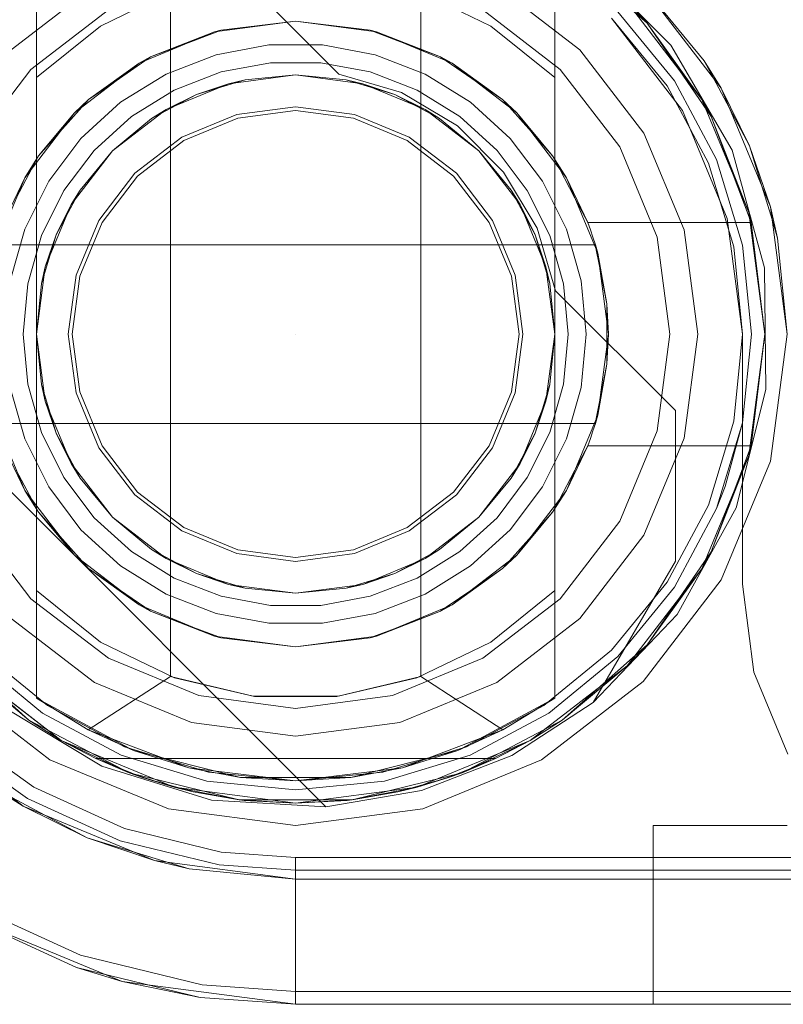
# Model space of a CAD drawing. Extents: x -420 to 300, y 62 to 1112.
# Tile 62 of 256: x -301.949 to -301.778, y 432.547 to 432.767. Entities that reach past the tile are written whole.
import ezdxf

# ---------------------------------------------------------------- set-up
doc = ezdxf.new("R2010")
doc.units = 0
doc.layers.get('0').update_dxf_attribs({"lineweight": 13})
doc.layers.add('ConnectionPoints', color=7, linetype='Continuous', lineweight=50)

# ---------------------------------------------------------------- blocks, each defined once
blk = doc.blocks.new('AutoCAD-Punkt-A06CPV4DL0', base_point=(-301.88712, 432.69711))
at = {"color": 0, "lineweight": -2}
blk.add_line((-301.8871, 432.69711), (-301.8871, 432.69711), dxfattribs=at)
blk = doc.blocks.new('Blockreferenz-A06CPV4HL0', base_point=(-302.03711, 432.54712))
at = {"color": 251, "linetype": 'ByBlock', "lineweight": -2, "ltscale": 0.13, "true_color": 0x636363}
for p, q in [((-301.90422, 432.78211), (-301.87742, 432.75531)), ((-301.90422, 432.78211), (-301.87742, 432.75531)), ((-301.80313, 432.7618), (-301.82241, 432.78109)), ((-301.79184, 432.75211), (-301.80932, 432.7749)), ((-301.81639, 432.76783), (-301.8005, 432.74711)), ((-301.8005, 432.74711), (-301.81639, 432.76783)), ((-301.78941, 432.73824), (-301.80313, 432.7618)), ((-301.87742, 432.75531), (-301.86342, 432.75115)), ((-301.87742, 432.75531), (-301.86342, 432.75115)), ((-301.87742, 432.75531), (-301.87742, 432.75531)), ((-301.78085, 432.72558), (-301.79184, 432.75211)), ((-301.86342, 432.75115), (-301.85087, 432.74368)), ((-301.86342, 432.75115), (-301.85087, 432.74368)), ((-301.8005, 432.74711), (-301.79051, 432.723)), ((-301.79051, 432.723), (-301.8005, 432.74711)), ((-301.85087, 432.74368), (-301.84054, 432.73335)), ((-301.85087, 432.74368), (-301.84054, 432.73335)), ((-301.78215, 432.71195), (-301.78941, 432.73824)), ((-301.84054, 432.73335), (-301.83307, 432.7208)), ((-301.84054, 432.73335), (-301.83307, 432.7208)), ((-301.7771, 432.69711), (-301.78085, 432.72558)), ((-301.79051, 432.723), (-301.7871, 432.69711)), ((-301.7871, 432.69711), (-301.79051, 432.723)), ((-301.83307, 432.7208), (-301.8289, 432.7068)), ((-301.83307, 432.7208), (-301.8289, 432.7068)), ((-301.78183, 432.68469), (-301.78215, 432.71195)), ((-301.8289, 432.7068), (-301.80211, 432.68)), ((-301.8289, 432.7068), (-301.80211, 432.68)), ((-301.8289, 432.7068), (-301.8289, 432.7068)), ((-301.88032, 432.59133), (-301.99289, 432.7039)), ((-301.88032, 432.59133), (-301.99289, 432.7039)), ((-301.7871, 432.69711), (-301.7871, 432.64111)), ((-301.7871, 432.64111), (-301.7871, 432.69711)), ((-301.7871, 432.69711), (-301.7871, 432.69711)), ((-301.78085, 432.66864), (-301.7771, 432.69711)), ((-301.78849, 432.65824), (-301.78183, 432.68469)), ((-301.80211, 432.68), (-301.80211, 432.64631)), ((-301.80211, 432.68), (-301.80211, 432.64631)), ((-301.80211, 432.68), (-301.80211, 432.68)), ((-301.79184, 432.64211), (-301.78085, 432.66864)), ((-301.80167, 432.63437), (-301.78849, 432.65824)), ((-301.80211, 432.64631), (-301.82051, 432.61465)), ((-301.80211, 432.64631), (-301.82051, 432.61465)), ((-301.80211, 432.64631), (-301.80211, 432.64631)), ((-301.80932, 432.61933), (-301.79184, 432.64211)), ((-301.7871, 432.64111), (-301.78451, 432.62144)), ((-301.78451, 432.62144), (-301.7871, 432.64111)), ((-301.7871, 432.64111), (-301.7871, 432.64111)), ((-301.82051, 432.61465), (-301.80167, 432.63437)), ((-301.78451, 432.62144), (-301.77692, 432.60311)), ((-301.77692, 432.60311), (-301.78451, 432.62144)), ((-301.96489, 432.61933), (-301.9421, 432.60185)), ((-301.8321, 432.60185), (-301.80932, 432.61933)), ((-301.93046, 432.60039), (-301.95243, 432.61364)), ((-301.82051, 432.61465), (-301.8387, 432.60281)), ((-301.82051, 432.61465), (-301.8387, 432.60281)), ((-301.82051, 432.61465), (-301.82051, 432.61465)), ((-301.94566, 432.59569), (-301.9638, 432.6086)), ((-301.9421, 432.60185), (-301.91557, 432.59086)), ((-301.8387, 432.60281), (-301.85892, 432.59493)), ((-301.8387, 432.60281), (-301.85892, 432.59493)), ((-301.85863, 432.59086), (-301.8321, 432.60185)), ((-301.90594, 432.5928), (-301.93046, 432.60039)), ((-301.92541, 432.58644), (-301.94566, 432.59569)), ((-301.88032, 432.59133), (-301.90594, 432.5928)), ((-301.85892, 432.59493), (-301.88032, 432.59133)), ((-301.85892, 432.59493), (-301.88032, 432.59133)), ((-301.91557, 432.59086), (-301.8871, 432.58711)), ((-301.8871, 432.58711), (-301.85863, 432.59086)), ((-301.88032, 432.59133), (-301.88032, 432.59133)), ((-301.90377, 432.58119), (-301.92541, 432.58644)), ((-301.8871, 432.58), (-301.90377, 432.58119)), ((-301.8871, 432.57723), (-301.8871, 432.58)), ((-299.5871, 432.58), (-301.8871, 432.58)), ((-301.8871, 432.57179), (-301.8871, 432.57723)), ((-301.8871, 432.56662), (-301.8871, 432.57179)), ((-301.93522, 432.55809), (-301.96066, 432.56971)), ((-301.9621, 432.56721), (-301.92593, 432.55223)), ((-301.8871, 432.56192), (-301.8871, 432.56662)), ((-301.8871, 432.55783), (-301.8871, 432.56192)), ((-301.90804, 432.55149), (-301.93522, 432.55809)), ((-301.8871, 432.55449), (-301.8871, 432.55783)), ((-301.8871, 432.55202), (-301.8871, 432.55449)), ((-301.92593, 432.55223), (-301.8871, 432.54711)), ((-301.8871, 432.55), (-301.90804, 432.55149)), ((-301.8871, 432.55051), (-301.8871, 432.55202)), ((-301.8871, 432.55), (-301.8871, 432.55051)), ((-301.8871, 432.54711), (-301.8871, 432.55)), ((-299.5871, 432.55), (-301.8871, 432.55)), ((-301.8871, 432.54711), (-299.5871, 432.54711))]:
    blk.add_line(p, q, dxfattribs=at)
blk = doc.blocks.new('Blockreferenz-A06CPV4LL0', base_point=(-302.00211, 432.3847))
at = {"color": 0, "linetype": 'ByBlock', "lineweight": -2, "ltscale": 0.13}
for p, q in [((-301.82741, 432.78349), (-301.80845, 432.76668)), ((-301.80845, 432.76668), (-301.82741, 432.78349)), ((-301.9451, 432.77858), (-301.9451, 432.75451)), ((-301.9451, 432.61565), (-301.9451, 432.77858)), ((-301.8291, 432.75451), (-301.8291, 432.77858)), ((-301.8291, 432.77858), (-301.8291, 432.61565)), ((-301.91423, 432.77408), (-301.93077, 432.76605)), ((-301.9151, 432.77376), (-301.9151, 432.62047)), ((-301.84343, 432.76605), (-301.85998, 432.77408)), ((-301.8591, 432.62047), (-301.8591, 432.77376)), ((-301.80845, 432.76668), (-301.81286, 432.77136)), ((-301.80845, 432.76668), (-301.81286, 432.77136)), ((-301.81286, 432.77136), (-301.79617, 432.74961)), ((-301.79617, 432.74961), (-301.81286, 432.77136)), ((-301.90522, 432.76473), (-301.8871, 432.76711)), ((-301.8871, 432.76711), (-301.90382, 432.76509)), ((-301.8871, 432.76711), (-301.86899, 432.76473)), ((-301.87039, 432.76509), (-301.8871, 432.76711)), ((-301.93077, 432.76605), (-301.9451, 432.75451)), ((-301.9221, 432.75774), (-301.90522, 432.76473)), ((-301.90522, 432.76473), (-301.91957, 432.75913)), ((-301.90996, 432.76276), (-301.90453, 432.76482)), ((-301.90382, 432.76509), (-301.90522, 432.76473)), ((-301.90453, 432.76482), (-301.90382, 432.76509)), ((-301.87039, 432.76509), (-301.86968, 432.76482)), ((-301.86899, 432.76473), (-301.87039, 432.76509)), ((-301.86968, 432.76482), (-301.86424, 432.76276)), ((-301.86899, 432.76473), (-301.8521, 432.75774)), ((-301.85464, 432.75913), (-301.86899, 432.76473)), ((-301.8291, 432.75451), (-301.84343, 432.76605)), ((-301.79617, 432.74961), (-301.80845, 432.76668)), ((-301.80845, 432.76668), (-301.79408, 432.74581)), ((-301.79617, 432.74961), (-301.80845, 432.76668)), ((-301.79408, 432.74581), (-301.80845, 432.76668)), ((-301.91957, 432.75913), (-301.90996, 432.76276)), ((-301.86424, 432.76276), (-301.85464, 432.75913)), ((-301.8931, 432.76184), (-301.90489, 432.75963)), ((-301.88111, 432.76184), (-301.8931, 432.76184)), ((-301.86932, 432.75963), (-301.88111, 432.76184)), ((-301.92654, 432.75434), (-301.92082, 432.75827)), ((-301.91957, 432.75913), (-301.9221, 432.75774)), ((-301.92082, 432.75827), (-301.91957, 432.75913)), ((-301.90489, 432.75963), (-301.91608, 432.7553)), ((-301.85813, 432.7553), (-301.86932, 432.75963)), ((-301.85464, 432.75913), (-301.85338, 432.75827)), ((-301.8521, 432.75774), (-301.85464, 432.75913)), ((-301.85338, 432.75827), (-301.84767, 432.75434)), ((-301.9366, 432.74661), (-301.9221, 432.75774)), ((-301.9221, 432.75774), (-301.93344, 432.74959)), ((-301.9038, 432.75579), (-301.89273, 432.75785)), ((-301.9038, 432.75579), (-301.89273, 432.75785)), ((-301.89273, 432.75785), (-301.88148, 432.75785)), ((-301.89273, 432.75785), (-301.88148, 432.75785)), ((-301.88148, 432.75785), (-301.87041, 432.75579)), ((-301.88148, 432.75785), (-301.87041, 432.75579)), ((-301.8521, 432.75774), (-301.83761, 432.74661)), ((-301.84077, 432.74959), (-301.8521, 432.75774)), ((-301.9451, 432.75451), (-301.9451, 432.71931)), ((-301.93344, 432.74959), (-301.92654, 432.75434)), ((-301.91608, 432.7553), (-301.92627, 432.74899)), ((-301.91429, 432.75172), (-301.9038, 432.75579)), ((-301.91429, 432.75172), (-301.9038, 432.75579)), ((-301.9093, 432.7507), (-301.89842, 432.754)), ((-301.90211, 432.75314), (-301.8871, 432.75511)), ((-301.90211, 432.75314), (-301.8871, 432.75511)), ((-301.90211, 432.75314), (-301.8871, 432.75511)), ((-301.89842, 432.754), (-301.90211, 432.75314)), ((-301.8871, 432.75511), (-301.89842, 432.754)), ((-301.89842, 432.754), (-301.8871, 432.75511)), ((-301.8871, 432.75511), (-301.87209, 432.75314)), ((-301.87579, 432.754), (-301.8871, 432.75511)), ((-301.8871, 432.75511), (-301.87579, 432.754)), ((-301.8871, 432.75511), (-301.87209, 432.75314)), ((-301.8871, 432.75511), (-301.87209, 432.75314)), ((-301.87209, 432.75314), (-301.87579, 432.754)), ((-301.87579, 432.754), (-301.86491, 432.7507)), ((-301.87041, 432.75579), (-301.85991, 432.75172)), ((-301.87041, 432.75579), (-301.85991, 432.75172)), ((-301.84793, 432.74899), (-301.85813, 432.7553)), ((-301.84767, 432.75434), (-301.84077, 432.74959)), ((-301.8291, 432.69711), (-301.8291, 432.75451)), ((-301.92386, 432.74579), (-301.91429, 432.75172)), ((-301.92386, 432.74579), (-301.91429, 432.75172)), ((-301.9161, 432.74734), (-301.90211, 432.75314)), ((-301.9161, 432.74734), (-301.90211, 432.75314)), ((-301.9161, 432.74734), (-301.90211, 432.75314)), ((-301.90211, 432.75314), (-301.9093, 432.7507)), ((-301.86491, 432.7507), (-301.87209, 432.75314)), ((-301.87209, 432.75314), (-301.8581, 432.74734)), ((-301.87209, 432.75314), (-301.8581, 432.74734)), ((-301.87209, 432.75314), (-301.8581, 432.74734)), ((-301.85991, 432.75172), (-301.85034, 432.74579)), ((-301.85991, 432.75172), (-301.85034, 432.74579)), ((-301.93344, 432.74959), (-301.9366, 432.74661)), ((-301.93496, 432.74787), (-301.93344, 432.74959)), ((-301.91933, 432.74534), (-301.9093, 432.7507)), ((-301.9093, 432.7507), (-301.9161, 432.74734)), ((-301.8581, 432.74734), (-301.86491, 432.7507)), ((-301.86491, 432.7507), (-301.85488, 432.74534)), ((-301.84077, 432.74959), (-301.83924, 432.74787)), ((-301.83761, 432.74661), (-301.84077, 432.74959)), ((-301.79408, 432.74581), (-301.79617, 432.74961)), ((-301.79617, 432.74961), (-301.78568, 432.72429)), ((-301.79408, 432.74581), (-301.79617, 432.74961)), ((-301.78568, 432.72429), (-301.79617, 432.74961)), ((-301.93987, 432.74235), (-301.93496, 432.74787)), ((-301.92627, 432.74899), (-301.93514, 432.7409)), ((-301.92812, 432.73813), (-301.9161, 432.74734)), ((-301.92812, 432.73813), (-301.9161, 432.74734)), ((-301.92812, 432.73813), (-301.9161, 432.74734)), ((-301.9161, 432.74734), (-301.91933, 432.74534)), ((-301.85488, 432.74534), (-301.8581, 432.74734)), ((-301.8581, 432.74734), (-301.84609, 432.73813)), ((-301.8581, 432.74734), (-301.84609, 432.73813)), ((-301.8581, 432.74734), (-301.84609, 432.73813)), ((-301.83907, 432.7409), (-301.84793, 432.74899)), ((-301.83924, 432.74787), (-301.83434, 432.74235)), ((-301.94773, 432.73211), (-301.9366, 432.74661)), ((-301.9366, 432.74661), (-301.94463, 432.737)), ((-301.93218, 432.73821), (-301.92386, 432.74579)), ((-301.93218, 432.73821), (-301.92386, 432.74579)), ((-301.91933, 432.74534), (-301.92812, 432.73813)), ((-301.92812, 432.73813), (-301.91933, 432.74534)), ((-301.84609, 432.73813), (-301.85488, 432.74534)), ((-301.85488, 432.74534), (-301.84609, 432.73813)), ((-301.85034, 432.74579), (-301.84202, 432.73821)), ((-301.85034, 432.74579), (-301.84202, 432.73821)), ((-301.83761, 432.74661), (-301.82648, 432.73211)), ((-301.82958, 432.737), (-301.83761, 432.74661)), ((-301.78568, 432.72429), (-301.79408, 432.74581)), ((-301.79408, 432.74581), (-301.78512, 432.72211)), ((-301.78568, 432.72429), (-301.79408, 432.74581)), ((-301.78512, 432.72211), (-301.79408, 432.74581)), ((-301.94463, 432.737), (-301.93987, 432.74235)), ((-301.93514, 432.7409), (-301.94237, 432.73133)), ((-301.83184, 432.73133), (-301.83907, 432.7409)), ((-301.83434, 432.74235), (-301.82958, 432.737)), ((-301.94463, 432.737), (-301.94773, 432.73211)), ((-301.94606, 432.73428), (-301.94463, 432.737)), ((-301.93897, 432.72923), (-301.93218, 432.73821)), ((-301.93897, 432.72923), (-301.93218, 432.73821)), ((-301.93733, 432.72611), (-301.92812, 432.73813)), ((-301.93733, 432.72611), (-301.92812, 432.73813)), ((-301.93733, 432.72611), (-301.92812, 432.73813)), ((-301.92812, 432.73813), (-301.93533, 432.72934)), ((-301.93533, 432.72934), (-301.92812, 432.73813)), ((-301.84609, 432.73813), (-301.83687, 432.72611)), ((-301.83888, 432.72934), (-301.84609, 432.73813)), ((-301.84609, 432.73813), (-301.83888, 432.72934)), ((-301.84609, 432.73813), (-301.83687, 432.72611)), ((-301.84609, 432.73813), (-301.83687, 432.72611)), ((-301.84202, 432.73821), (-301.83524, 432.72923)), ((-301.84202, 432.73821), (-301.83524, 432.72923)), ((-301.82958, 432.737), (-301.82814, 432.73428)), ((-301.82648, 432.73211), (-301.82958, 432.737)), ((-301.94961, 432.72756), (-301.94606, 432.73428)), ((-301.82814, 432.73428), (-301.8246, 432.72756)), ((-301.95472, 432.71523), (-301.94773, 432.73211)), ((-301.94773, 432.73211), (-301.95249, 432.72211)), ((-301.82648, 432.73211), (-301.81949, 432.71523)), ((-301.82172, 432.72211), (-301.82648, 432.73211)), ((-301.94237, 432.73133), (-301.94771, 432.7206)), ((-301.82649, 432.7206), (-301.83184, 432.73133)), ((-301.94398, 432.71915), (-301.93897, 432.72923)), ((-301.94398, 432.71915), (-301.93897, 432.72923)), ((-301.94069, 432.71931), (-301.93533, 432.72934)), ((-301.93533, 432.72934), (-301.93733, 432.72611)), ((-301.83687, 432.72611), (-301.83888, 432.72934)), ((-301.83888, 432.72934), (-301.83352, 432.71931)), ((-301.83524, 432.72923), (-301.83022, 432.71915)), ((-301.83524, 432.72923), (-301.83022, 432.71915)), ((-301.8246, 432.72756), (-301.82172, 432.72211)), ((-301.94313, 432.71213), (-301.93733, 432.72611)), ((-301.94313, 432.71213), (-301.93733, 432.72611)), ((-301.94313, 432.71213), (-301.93733, 432.72611)), ((-301.93733, 432.72611), (-301.94069, 432.71931)), ((-301.83352, 432.71931), (-301.83687, 432.72611)), ((-301.83687, 432.72611), (-301.83108, 432.71213)), ((-301.83687, 432.72611), (-301.83108, 432.71213)), ((-301.83687, 432.72611), (-301.83108, 432.71213)), ((-301.78512, 432.72211), (-301.78568, 432.72429)), ((-301.78512, 432.72211), (-301.78568, 432.72429)), ((-301.78568, 432.72429), (-301.7821, 432.69711)), ((-301.7821, 432.69711), (-301.78568, 432.72429)), ((-301.94771, 432.7206), (-301.951, 432.70906)), ((-301.82321, 432.70906), (-301.82649, 432.7206)), ((-301.82111, 432.72046), (-301.82172, 432.72211)), ((-301.82172, 432.72211), (-301.78512, 432.72211)), ((-301.82172, 432.72211), (-301.78512, 432.72211)), ((-301.82172, 432.72211), (-301.82172, 432.72211)), ((-301.7821, 432.69711), (-301.78512, 432.72211)), ((-301.78512, 432.72211), (-301.78512, 432.72211)), ((-301.94706, 432.70832), (-301.94398, 432.71915)), ((-301.94706, 432.70832), (-301.94398, 432.71915)), ((-301.9451, 432.71931), (-301.9451, 432.70843)), ((-301.94399, 432.70843), (-301.94069, 432.71931)), ((-301.94069, 432.71931), (-301.94313, 432.71213)), ((-301.83108, 432.71213), (-301.83352, 432.71931)), ((-301.83352, 432.71931), (-301.83022, 432.70843)), ((-301.83022, 432.71915), (-301.82714, 432.70832)), ((-301.83022, 432.71915), (-301.82714, 432.70832)), ((-301.82055, 432.7188), (-301.82111, 432.72046)), ((-301.82002, 432.71711), (-301.82055, 432.7188)), ((-301.82002, 432.71711), (-301.95419, 432.71711)), ((-301.95394, 432.71711), (-301.82027, 432.71711)), ((-301.82027, 432.71711), (-301.82002, 432.71711)), ((-301.81743, 432.70386), (-301.82002, 432.71711)), ((-301.82002, 432.71711), (-301.8198, 432.71598)), ((-301.81949, 432.71523), (-301.82002, 432.71711)), ((-301.82002, 432.71711), (-301.82002, 432.71711)), ((-301.8198, 432.71598), (-301.81915, 432.71266)), ((-301.81949, 432.71523), (-301.8171, 432.69711)), ((-301.81743, 432.70386), (-301.81949, 432.71523)), ((-301.9451, 432.69711), (-301.94313, 432.71213)), ((-301.9451, 432.69711), (-301.94313, 432.71213)), ((-301.9451, 432.69711), (-301.94313, 432.71213)), ((-301.94313, 432.71213), (-301.94399, 432.70843)), ((-301.83022, 432.70843), (-301.83108, 432.71213)), ((-301.83108, 432.71213), (-301.8291, 432.69711)), ((-301.83108, 432.71213), (-301.8291, 432.69711)), ((-301.83108, 432.71213), (-301.8291, 432.69711)), ((-301.81915, 432.71266), (-301.81743, 432.70386)), ((-301.9481, 432.69711), (-301.94706, 432.70832)), ((-301.9481, 432.69711), (-301.94706, 432.70832)), ((-301.94399, 432.70843), (-301.9451, 432.69711)), ((-301.9451, 432.69711), (-301.94399, 432.70843)), ((-301.9451, 432.70843), (-301.9451, 432.69711)), ((-301.8291, 432.69711), (-301.83022, 432.70843)), ((-301.83022, 432.70843), (-301.8291, 432.69711)), ((-301.82714, 432.70832), (-301.8261, 432.69711)), ((-301.82714, 432.70832), (-301.8261, 432.69711)), ((-301.8221, 432.69711), (-301.82321, 432.70906)), ((-301.81743, 432.69959), (-301.81743, 432.70386)), ((-301.8171, 432.69711), (-301.81743, 432.70386)), ((-301.81743, 432.69464), (-301.81743, 432.69959)), ((-301.94706, 432.68591), (-301.9481, 432.69711)), ((-301.94706, 432.68591), (-301.9481, 432.69711)), ((-301.94313, 432.6821), (-301.9451, 432.69711)), ((-301.9451, 432.69711), (-301.94399, 432.6858)), ((-301.94313, 432.6821), (-301.9451, 432.69711)), ((-301.9451, 432.69711), (-301.9451, 432.63972)), ((-301.94399, 432.6858), (-301.9451, 432.69711)), ((-301.94313, 432.6821), (-301.9451, 432.69711)), ((-301.8291, 432.69711), (-301.83108, 432.6821)), ((-301.8291, 432.69711), (-301.83108, 432.6821)), ((-301.8291, 432.69711), (-301.83108, 432.6821)), ((-301.83022, 432.6858), (-301.8291, 432.69711)), ((-301.8291, 432.69711), (-301.83022, 432.6858)), ((-301.8291, 432.6858), (-301.8291, 432.69711)), ((-301.8261, 432.69711), (-301.82714, 432.68591)), ((-301.8261, 432.69711), (-301.82714, 432.68591)), ((-301.82321, 432.68517), (-301.8221, 432.69711)), ((-301.8171, 432.69711), (-301.81949, 432.679)), ((-301.81743, 432.69036), (-301.8171, 432.69711)), ((-301.7821, 432.69711), (-301.78568, 432.66994)), ((-301.78568, 432.66994), (-301.7821, 432.69711)), ((-301.78512, 432.67211), (-301.7821, 432.69711)), ((-301.81743, 432.69036), (-301.81743, 432.69464)), ((-301.82002, 432.67711), (-301.81743, 432.69036)), ((-301.81949, 432.679), (-301.81743, 432.69036)), ((-301.81743, 432.69036), (-301.81915, 432.68157)), ((-301.94398, 432.67508), (-301.94706, 432.68591)), ((-301.94398, 432.67508), (-301.94706, 432.68591)), ((-301.94399, 432.6858), (-301.94313, 432.6821)), ((-301.94069, 432.67492), (-301.94399, 432.6858)), ((-301.83022, 432.6858), (-301.83352, 432.67492)), ((-301.83108, 432.6821), (-301.83022, 432.6858)), ((-301.82714, 432.68591), (-301.83022, 432.67508)), ((-301.82714, 432.68591), (-301.83022, 432.67508)), ((-301.8291, 432.67492), (-301.8291, 432.6858)), ((-301.951, 432.68517), (-301.94771, 432.67363)), ((-301.82649, 432.67363), (-301.82321, 432.68517)), ((-301.93733, 432.66811), (-301.94313, 432.6821)), ((-301.94313, 432.6821), (-301.94069, 432.67492)), ((-301.93733, 432.66811), (-301.94313, 432.6821)), ((-301.93733, 432.66811), (-301.94313, 432.6821)), ((-301.83108, 432.6821), (-301.83687, 432.66811)), ((-301.83108, 432.6821), (-301.83687, 432.66811)), ((-301.83108, 432.6821), (-301.83687, 432.66811)), ((-301.83352, 432.67492), (-301.83108, 432.6821)), ((-301.81915, 432.68157), (-301.8198, 432.67824)), ((-301.94773, 432.66211), (-301.95472, 432.679)), ((-301.81949, 432.679), (-301.82648, 432.66211)), ((-301.82002, 432.67711), (-301.81949, 432.679)), ((-301.95419, 432.67711), (-301.82002, 432.67711)), ((-301.82027, 432.67711), (-301.95394, 432.67711)), ((-301.82055, 432.67543), (-301.82002, 432.67711)), ((-301.82002, 432.67711), (-301.82027, 432.67711)), ((-301.8198, 432.67824), (-301.82002, 432.67711)), ((-301.82002, 432.67711), (-301.82002, 432.67711)), ((-301.93897, 432.665), (-301.94398, 432.67508)), ((-301.93897, 432.665), (-301.94398, 432.67508)), ((-301.94069, 432.67492), (-301.93733, 432.66811)), ((-301.93533, 432.66489), (-301.94069, 432.67492)), ((-301.83352, 432.67492), (-301.83888, 432.66489)), ((-301.83687, 432.66811), (-301.83352, 432.67492)), ((-301.83022, 432.67508), (-301.83524, 432.665)), ((-301.83022, 432.67508), (-301.83524, 432.665)), ((-301.8291, 432.63972), (-301.8291, 432.67492)), ((-301.82111, 432.67377), (-301.82055, 432.67543)), ((-301.94771, 432.67363), (-301.94237, 432.6629)), ((-301.83184, 432.6629), (-301.82649, 432.67363)), ((-301.82172, 432.67211), (-301.82111, 432.67377)), ((-301.95249, 432.67211), (-301.94773, 432.66211)), ((-301.82648, 432.66211), (-301.82172, 432.67211)), ((-301.82172, 432.67211), (-301.8246, 432.66667)), ((-301.78512, 432.67211), (-301.82172, 432.67211)), ((-301.82172, 432.67211), (-301.78512, 432.67211)), ((-301.82172, 432.67211), (-301.82172, 432.67211)), ((-301.78568, 432.66994), (-301.79617, 432.64461)), ((-301.79617, 432.64461), (-301.78568, 432.66994)), ((-301.78512, 432.67211), (-301.79408, 432.64841)), ((-301.79408, 432.64841), (-301.78512, 432.67211)), ((-301.79408, 432.64841), (-301.78568, 432.66994)), ((-301.79408, 432.64841), (-301.78568, 432.66994)), ((-301.78568, 432.66994), (-301.78512, 432.67211)), ((-301.78568, 432.66994), (-301.78512, 432.67211)), ((-301.78512, 432.67211), (-301.78512, 432.67211)), ((-301.92812, 432.6561), (-301.93733, 432.66811)), ((-301.93733, 432.66811), (-301.93533, 432.66489)), ((-301.92812, 432.6561), (-301.93733, 432.66811)), ((-301.92812, 432.6561), (-301.93733, 432.66811)), ((-301.83687, 432.66811), (-301.84609, 432.6561)), ((-301.83687, 432.66811), (-301.84609, 432.6561)), ((-301.83687, 432.66811), (-301.84609, 432.6561)), ((-301.83888, 432.66489), (-301.83687, 432.66811)), ((-301.94606, 432.65995), (-301.94961, 432.66667)), ((-301.8246, 432.66667), (-301.82814, 432.65995)), ((-301.93218, 432.65602), (-301.93897, 432.665)), ((-301.93218, 432.65602), (-301.93897, 432.665)), ((-301.93533, 432.66489), (-301.92812, 432.6561)), ((-301.92812, 432.6561), (-301.93533, 432.66489)), ((-301.84609, 432.6561), (-301.83888, 432.66489)), ((-301.83888, 432.66489), (-301.84609, 432.6561)), ((-301.83524, 432.665), (-301.84202, 432.65602)), ((-301.83524, 432.665), (-301.84202, 432.65602)), ((-301.9366, 432.64762), (-301.94773, 432.66211)), ((-301.94773, 432.66211), (-301.94463, 432.65722)), ((-301.94237, 432.6629), (-301.93514, 432.65332)), ((-301.83907, 432.65332), (-301.83184, 432.6629)), ((-301.82648, 432.66211), (-301.83761, 432.64762)), ((-301.82958, 432.65722), (-301.82648, 432.66211)), ((-301.94463, 432.65722), (-301.94606, 432.65995)), ((-301.82814, 432.65995), (-301.82958, 432.65722)), ((-301.93987, 432.65188), (-301.94463, 432.65722)), ((-301.94463, 432.65722), (-301.9366, 432.64762)), ((-301.83761, 432.64762), (-301.82958, 432.65722)), ((-301.82958, 432.65722), (-301.83434, 432.65188)), ((-301.92386, 432.64844), (-301.93218, 432.65602)), ((-301.92386, 432.64844), (-301.93218, 432.65602)), ((-301.92812, 432.6561), (-301.91933, 432.64889)), ((-301.9161, 432.64689), (-301.92812, 432.6561)), ((-301.9161, 432.64689), (-301.92812, 432.6561)), ((-301.91933, 432.64889), (-301.92812, 432.6561)), ((-301.9161, 432.64689), (-301.92812, 432.6561)), ((-301.84609, 432.6561), (-301.8581, 432.64689)), ((-301.84609, 432.6561), (-301.8581, 432.64689)), ((-301.84609, 432.6561), (-301.8581, 432.64689)), ((-301.85488, 432.64889), (-301.84609, 432.6561)), ((-301.84609, 432.6561), (-301.85488, 432.64889)), ((-301.84202, 432.65602), (-301.85034, 432.64844)), ((-301.84202, 432.65602), (-301.85034, 432.64844)), ((-301.93514, 432.65332), (-301.92627, 432.64524)), ((-301.84793, 432.64524), (-301.83907, 432.65332)), ((-301.93496, 432.64636), (-301.93987, 432.65188)), ((-301.83434, 432.65188), (-301.83924, 432.64636)), ((-301.91429, 432.64251), (-301.92386, 432.64844)), ((-301.91429, 432.64251), (-301.92386, 432.64844)), ((-301.91933, 432.64889), (-301.9161, 432.64689)), ((-301.9093, 432.64353), (-301.91933, 432.64889)), ((-301.85488, 432.64889), (-301.86491, 432.64353)), ((-301.85034, 432.64844), (-301.85991, 432.64251)), ((-301.85034, 432.64844), (-301.85991, 432.64251)), ((-301.8581, 432.64689), (-301.85488, 432.64889)), ((-301.79408, 432.64841), (-301.80845, 432.62755)), ((-301.80845, 432.62755), (-301.79408, 432.64841)), ((-301.79617, 432.64461), (-301.79408, 432.64841)), ((-301.79617, 432.64461), (-301.79408, 432.64841)), ((-301.9221, 432.63649), (-301.9366, 432.64762)), ((-301.9366, 432.64762), (-301.93344, 432.64464)), ((-301.93344, 432.64464), (-301.93496, 432.64636)), ((-301.90211, 432.64109), (-301.9161, 432.64689)), ((-301.9161, 432.64689), (-301.9093, 432.64353)), ((-301.90211, 432.64109), (-301.9161, 432.64689)), ((-301.90211, 432.64109), (-301.9161, 432.64689)), ((-301.8581, 432.64689), (-301.87209, 432.64109)), ((-301.8581, 432.64689), (-301.87209, 432.64109)), ((-301.8581, 432.64689), (-301.87209, 432.64109)), ((-301.86491, 432.64353), (-301.8581, 432.64689)), ((-301.83761, 432.64762), (-301.8521, 432.63649)), ((-301.84077, 432.64464), (-301.83761, 432.64762)), ((-301.83924, 432.64636), (-301.84077, 432.64464)), ((-301.92654, 432.63989), (-301.93344, 432.64464)), ((-301.93344, 432.64464), (-301.9221, 432.63649)), ((-301.92627, 432.64524), (-301.91608, 432.63893)), ((-301.9093, 432.64353), (-301.90211, 432.64109)), ((-301.89842, 432.64023), (-301.9093, 432.64353)), ((-301.86491, 432.64353), (-301.87579, 432.64023)), ((-301.87209, 432.64109), (-301.86491, 432.64353)), ((-301.85813, 432.63893), (-301.84793, 432.64524)), ((-301.8521, 432.63649), (-301.84077, 432.64464)), ((-301.84077, 432.64464), (-301.84767, 432.63989)), ((-301.79617, 432.64461), (-301.81286, 432.62287)), ((-301.81286, 432.62287), (-301.79617, 432.64461)), ((-301.80845, 432.62755), (-301.79617, 432.64461)), ((-301.80845, 432.62755), (-301.79617, 432.64461)), ((-301.9038, 432.63844), (-301.91429, 432.64251)), ((-301.9038, 432.63844), (-301.91429, 432.64251)), ((-301.85991, 432.64251), (-301.87041, 432.63844)), ((-301.85991, 432.64251), (-301.87041, 432.63844)), ((-301.9451, 432.63972), (-301.9451, 432.61565)), ((-301.93077, 432.62818), (-301.9451, 432.63972)), ((-301.92082, 432.63596), (-301.92654, 432.63989)), ((-301.8871, 432.63911), (-301.90211, 432.64109)), ((-301.90211, 432.64109), (-301.89842, 432.64023)), ((-301.8871, 432.63911), (-301.90211, 432.64109)), ((-301.8871, 432.63911), (-301.90211, 432.64109)), ((-301.89842, 432.64023), (-301.8871, 432.63911)), ((-301.8871, 432.63911), (-301.89842, 432.64023)), ((-301.87209, 432.64109), (-301.8871, 432.63911)), ((-301.87209, 432.64109), (-301.8871, 432.63911)), ((-301.87209, 432.64109), (-301.8871, 432.63911)), ((-301.8871, 432.63911), (-301.87579, 432.64023)), ((-301.87579, 432.64023), (-301.8871, 432.63911)), ((-301.87579, 432.64023), (-301.87209, 432.64109)), ((-301.84767, 432.63989), (-301.85338, 432.63596)), ((-301.8291, 432.63972), (-301.84343, 432.62818)), ((-301.8291, 432.61565), (-301.8291, 432.63972)), ((-301.91608, 432.63893), (-301.90489, 432.6346)), ((-301.89273, 432.63637), (-301.9038, 432.63844)), ((-301.89273, 432.63637), (-301.9038, 432.63844)), ((-301.87041, 432.63844), (-301.88148, 432.63637)), ((-301.87041, 432.63844), (-301.88148, 432.63637)), ((-301.86932, 432.6346), (-301.85813, 432.63893)), ((-301.90522, 432.6295), (-301.9221, 432.63649)), ((-301.9221, 432.63649), (-301.91957, 432.6351)), ((-301.91957, 432.6351), (-301.92082, 432.63596)), ((-301.90996, 432.63146), (-301.91957, 432.6351)), ((-301.91957, 432.6351), (-301.90522, 432.6295)), ((-301.88148, 432.63637), (-301.89273, 432.63637)), ((-301.88148, 432.63637), (-301.89273, 432.63637)), ((-301.8521, 432.63649), (-301.86899, 432.6295)), ((-301.86899, 432.6295), (-301.85464, 432.6351)), ((-301.85464, 432.6351), (-301.86424, 432.63146)), ((-301.85464, 432.6351), (-301.8521, 432.63649)), ((-301.85338, 432.63596), (-301.85464, 432.6351)), ((-301.90489, 432.6346), (-301.8931, 432.63239)), ((-301.88111, 432.63239), (-301.86932, 432.6346)), ((-301.90453, 432.62941), (-301.90996, 432.63146)), ((-301.8931, 432.63239), (-301.88111, 432.63239)), ((-301.86424, 432.63146), (-301.86968, 432.62941)), ((-301.91423, 432.62015), (-301.93077, 432.62818)), ((-301.8871, 432.62711), (-301.90522, 432.6295)), ((-301.90522, 432.6295), (-301.90382, 432.62914)), ((-301.90382, 432.62914), (-301.90453, 432.62941)), ((-301.90382, 432.62914), (-301.8871, 432.62711)), ((-301.86899, 432.6295), (-301.8871, 432.62711)), ((-301.8871, 432.62711), (-301.87039, 432.62914)), ((-301.87039, 432.62914), (-301.86899, 432.6295)), ((-301.86968, 432.62941), (-301.87039, 432.62914)), ((-301.84343, 432.62818), (-301.85998, 432.62015)), ((-301.9468, 432.61074), (-301.96575, 432.62755)), ((-301.96575, 432.62755), (-301.9468, 432.61074)), ((-301.80845, 432.62755), (-301.82741, 432.61074)), ((-301.82741, 432.61074), (-301.80845, 432.62755)), ((-301.81286, 432.62287), (-301.80845, 432.62755)), ((-301.81286, 432.62287), (-301.80845, 432.62755)), ((-301.96135, 432.62287), (-301.9468, 432.61074)), ((-301.9396, 432.60618), (-301.96135, 432.62287)), ((-301.96135, 432.62287), (-301.9468, 432.61074)), ((-301.96135, 432.62287), (-301.9396, 432.60618)), ((-301.81286, 432.62287), (-301.8346, 432.60618)), ((-301.8346, 432.60618), (-301.81286, 432.62287)), ((-301.82741, 432.61074), (-301.81286, 432.62287)), ((-301.82741, 432.61074), (-301.81286, 432.62287)), ((-301.9151, 432.62047), (-301.9335, 432.60853)), ((-301.89661, 432.61607), (-301.9151, 432.62047)), ((-301.8963, 432.61603), (-301.91423, 432.62015)), ((-301.85998, 432.62015), (-301.87791, 432.61603)), ((-301.8591, 432.62047), (-301.8776, 432.61607)), ((-301.8407, 432.60853), (-301.8591, 432.62047)), ((-301.9451, 432.61565), (-301.9335, 432.60853)), ((-301.92338, 432.60393), (-301.9451, 432.61565)), ((-301.9335, 432.60853), (-301.9451, 432.61565)), ((-301.9451, 432.61565), (-301.9451, 432.61565)), ((-301.8776, 432.61607), (-301.89661, 432.61607)), ((-301.87791, 432.61603), (-301.8963, 432.61603)), ((-301.8291, 432.61565), (-301.85083, 432.60393)), ((-301.8407, 432.60853), (-301.8291, 432.61565)), ((-301.8291, 432.61565), (-301.8407, 432.60853)), ((-301.8291, 432.61565), (-301.8291, 432.61565)), ((-301.9468, 432.61074), (-301.9396, 432.60618)), ((-301.92437, 432.59895), (-301.9468, 432.61074)), ((-301.9468, 432.61074), (-301.9396, 432.60618)), ((-301.9468, 432.61074), (-301.92437, 432.59895)), ((-301.82741, 432.61074), (-301.84984, 432.59895)), ((-301.84984, 432.59895), (-301.82741, 432.61074)), ((-301.8346, 432.60618), (-301.82741, 432.61074)), ((-301.8346, 432.60618), (-301.82741, 432.61074)), ((-301.9335, 432.60853), (-301.92338, 432.60393)), ((-301.9335, 432.60853), (-301.911, 432.60001)), ((-301.86321, 432.60001), (-301.8407, 432.60853)), ((-301.85083, 432.60393), (-301.8407, 432.60853)), ((-301.9396, 432.60618), (-301.93182, 432.60211)), ((-301.91428, 432.59569), (-301.9396, 432.60618)), ((-301.9396, 432.60618), (-301.92437, 432.59895)), ((-301.9396, 432.60618), (-301.91428, 432.59569)), ((-301.8346, 432.60618), (-301.85993, 432.59569)), ((-301.85993, 432.59569), (-301.8346, 432.60618)), ((-301.84984, 432.59895), (-301.8346, 432.60618)), ((-301.84238, 432.60211), (-301.8346, 432.60618)), ((-301.89945, 432.59788), (-301.92338, 432.60393)), ((-301.92338, 432.60393), (-301.911, 432.60001)), ((-301.85083, 432.60393), (-301.87476, 432.59788)), ((-301.86321, 432.60001), (-301.85083, 432.60393)), ((-301.93182, 432.60211), (-301.92437, 432.59895)), ((-301.93182, 432.60211), (-301.92113, 432.59778)), ((-301.84238, 432.60211), (-301.93182, 432.60211)), ((-301.93182, 432.60211), (-301.93182, 432.60211)), ((-301.93182, 432.60211), (-301.92113, 432.59778)), ((-301.84238, 432.60211), (-301.93182, 432.60211)), ((-301.85308, 432.59778), (-301.84238, 432.60211)), ((-301.85308, 432.59778), (-301.84238, 432.60211)), ((-301.84984, 432.59895), (-301.84238, 432.60211)), ((-301.84238, 432.60211), (-301.84238, 432.60211)), ((-301.911, 432.60001), (-301.89945, 432.59788)), ((-301.911, 432.60001), (-301.8871, 432.59711)), ((-301.8871, 432.59711), (-301.86321, 432.60001)), ((-301.87476, 432.59788), (-301.86321, 432.60001)), ((-301.92437, 432.59895), (-301.92113, 432.59778)), ((-301.89977, 432.59288), (-301.92437, 432.59895)), ((-301.92437, 432.59895), (-301.91428, 432.59569)), ((-301.92437, 432.59895), (-301.89977, 432.59288)), ((-301.92113, 432.59778), (-301.91809, 432.59692)), ((-301.92113, 432.59778), (-301.91428, 432.59569)), ((-301.91002, 432.59465), (-301.92113, 432.59778)), ((-301.87476, 432.59788), (-301.89945, 432.59788)), ((-301.89945, 432.59788), (-301.8871, 432.59711)), ((-301.8871, 432.59711), (-301.87476, 432.59788)), ((-301.84984, 432.59895), (-301.87444, 432.59288)), ((-301.87444, 432.59288), (-301.84984, 432.59895)), ((-301.85308, 432.59778), (-301.86419, 432.59465)), ((-301.85993, 432.59569), (-301.84984, 432.59895)), ((-301.85993, 432.59569), (-301.85308, 432.59778)), ((-301.85611, 432.59692), (-301.85308, 432.59778)), ((-301.85308, 432.59778), (-301.84984, 432.59895)), ((-301.91809, 432.59692), (-301.91252, 432.59535)), ((-301.91428, 432.59569), (-301.91002, 432.59465)), ((-301.8871, 432.59211), (-301.91428, 432.59569)), ((-301.91428, 432.59569), (-301.89977, 432.59288)), ((-301.91428, 432.59569), (-301.8871, 432.59211)), ((-301.91252, 432.59535), (-301.91002, 432.59465)), ((-301.85993, 432.59569), (-301.8871, 432.59211)), ((-301.8871, 432.59211), (-301.85993, 432.59569)), ((-301.87444, 432.59288), (-301.85993, 432.59569)), ((-301.86419, 432.59465), (-301.85993, 432.59569)), ((-301.86419, 432.59465), (-301.86169, 432.59535)), ((-301.86169, 432.59535), (-301.85611, 432.59692)), ((-301.91002, 432.59465), (-301.89977, 432.59288)), ((-301.91002, 432.59465), (-301.89863, 432.59275)), ((-301.91002, 432.59465), (-301.89863, 432.59275)), ((-301.89977, 432.59288), (-301.89863, 432.59275)), ((-301.87444, 432.59288), (-301.89977, 432.59288)), ((-301.89977, 432.59288), (-301.8871, 432.59211)), ((-301.89977, 432.59288), (-301.87444, 432.59288)), ((-301.8871, 432.59211), (-301.87444, 432.59288)), ((-301.87558, 432.59275), (-301.86419, 432.59465)), ((-301.87558, 432.59275), (-301.86419, 432.59465)), ((-301.87558, 432.59275), (-301.87444, 432.59288)), ((-301.87444, 432.59288), (-301.86419, 432.59465)), ((-301.89863, 432.59275), (-301.8871, 432.59211)), ((-301.89863, 432.59275), (-301.8871, 432.59211)), ((-301.8871, 432.59211), (-301.87558, 432.59275)), ((-301.8871, 432.59211), (-301.87558, 432.59275))]:
    blk.add_line(p, q, dxfattribs=at)
blk = doc.blocks.new('Blockreferenz-A06CPV4PL0', base_point=(-302.03711, 432.54712))
at = {"color": 9, "linetype": 'ByBlock', "lineweight": -2, "ltscale": 0.13, "true_color": 0xc1c9c4}
for p, q in [((-301.95074, 432.76075), (-301.9321, 432.77506)), ((-301.9321, 432.77506), (-301.95074, 432.76075)), ((-301.8421, 432.77506), (-301.82346, 432.76075)), ((-301.82346, 432.76075), (-301.8421, 432.77506)), ((-301.80932, 432.7749), (-301.79184, 432.75211)), ((-301.79564, 432.75823), (-301.80932, 432.7749)), ((-301.92898, 432.76965), (-301.94633, 432.75634)), ((-301.94633, 432.75634), (-301.92898, 432.76965)), ((-301.82788, 432.75634), (-301.84522, 432.76965)), ((-301.84522, 432.76965), (-301.82788, 432.75634)), ((-301.80229, 432.75378), (-301.81498, 432.76924)), ((-301.81498, 432.76924), (-301.80229, 432.75378)), ((-301.80396, 432.75267), (-301.81639, 432.76783)), ((-301.82346, 432.76075), (-301.80916, 432.74211)), ((-301.80916, 432.74211), (-301.82346, 432.76075)), ((-301.79564, 432.75823), (-301.7936, 432.75441)), ((-301.79184, 432.75211), (-301.79564, 432.75823)), ((-301.94633, 432.75634), (-301.95964, 432.73899)), ((-301.95964, 432.73899), (-301.94633, 432.75634)), ((-301.81457, 432.73899), (-301.82788, 432.75634)), ((-301.82788, 432.75634), (-301.81457, 432.73899)), ((-301.79287, 432.73615), (-301.80229, 432.75378)), ((-301.80229, 432.75378), (-301.79287, 432.73615)), ((-301.7936, 432.75441), (-301.79, 432.74768)), ((-301.79472, 432.73538), (-301.80396, 432.75267)), ((-301.79184, 432.75211), (-301.78085, 432.72558)), ((-301.78548, 432.73921), (-301.79184, 432.75211)), ((-301.8871, 432.74799), (-301.90027, 432.74625)), ((-301.90004, 432.74541), (-301.8871, 432.74711)), ((-301.87394, 432.74625), (-301.8871, 432.74799)), ((-301.8871, 432.74711), (-301.87416, 432.74541)), ((-301.79, 432.74768), (-301.78548, 432.73921)), ((-301.90027, 432.74625), (-301.91254, 432.74117)), ((-301.9121, 432.74042), (-301.90004, 432.74541)), ((-301.87416, 432.74541), (-301.8621, 432.74042)), ((-301.86167, 432.74117), (-301.87394, 432.74625)), ((-301.91254, 432.74117), (-301.92308, 432.73309)), ((-301.85113, 432.73309), (-301.86167, 432.74117)), ((-301.80916, 432.74211), (-301.80017, 432.72041)), ((-301.80017, 432.72041), (-301.80916, 432.74211)), ((-301.92246, 432.73247), (-301.9121, 432.74042)), ((-301.8621, 432.74042), (-301.85175, 432.73247)), ((-301.8062, 432.71879), (-301.81457, 432.73899)), ((-301.81457, 432.73899), (-301.8062, 432.71879)), ((-301.78548, 432.73921), (-301.78269, 432.73002)), ((-301.78085, 432.72558), (-301.78548, 432.73921)), ((-301.78706, 432.71701), (-301.79287, 432.73615)), ((-301.79287, 432.73615), (-301.78706, 432.71701)), ((-301.78902, 432.71662), (-301.79472, 432.73538)), ((-301.92308, 432.73309), (-301.93116, 432.72255)), ((-301.9304, 432.72211), (-301.92246, 432.73247)), ((-301.85175, 432.73247), (-301.8438, 432.72211)), ((-301.84305, 432.72255), (-301.85113, 432.73309)), ((-301.78269, 432.73002), (-301.78047, 432.72272)), ((-301.78085, 432.72558), (-301.7771, 432.69711)), ((-301.77922, 432.71857), (-301.78085, 432.72558)), ((-301.93116, 432.72255), (-301.93624, 432.71028)), ((-301.9354, 432.71006), (-301.9304, 432.72211)), ((-301.8438, 432.72211), (-301.83881, 432.71006)), ((-301.83796, 432.71028), (-301.84305, 432.72255)), ((-301.78047, 432.72272), (-301.77922, 432.71857)), ((-301.80334, 432.69711), (-301.8062, 432.71879)), ((-301.8062, 432.71879), (-301.80334, 432.69711)), ((-301.80017, 432.72041), (-301.7971, 432.69711)), ((-301.7971, 432.69711), (-301.80017, 432.72041)), ((-301.7771, 432.69711), (-301.77922, 432.71857)), ((-301.7871, 432.69711), (-301.78902, 432.71662)), ((-301.7851, 432.69711), (-301.78706, 432.71701)), ((-301.78706, 432.71701), (-301.7851, 432.69711)), ((-301.93624, 432.71028), (-301.93798, 432.69711)), ((-301.9371, 432.69711), (-301.9354, 432.71006)), ((-301.83881, 432.71006), (-301.8371, 432.69711)), ((-301.83623, 432.69711), (-301.83796, 432.71028)), ((-301.93798, 432.69711), (-301.93624, 432.68395)), ((-301.9354, 432.68417), (-301.9371, 432.69711)), ((-301.8371, 432.69711), (-301.83881, 432.68417)), ((-301.83796, 432.68395), (-301.83623, 432.69711)), ((-301.8062, 432.67544), (-301.80334, 432.69711)), ((-301.80334, 432.69711), (-301.8062, 432.67544)), ((-301.7971, 432.69711), (-301.80017, 432.67382)), ((-301.80017, 432.67382), (-301.7971, 432.69711)), ((-301.78902, 432.67761), (-301.7871, 432.69711)), ((-301.78706, 432.67722), (-301.7851, 432.69711)), ((-301.7851, 432.69711), (-301.78706, 432.67722)), ((-301.93624, 432.68395), (-301.93116, 432.67168)), ((-301.9304, 432.67211), (-301.9354, 432.68417)), ((-301.83881, 432.68417), (-301.8438, 432.67211)), ((-301.84305, 432.67168), (-301.83796, 432.68395)), ((-301.79472, 432.65885), (-301.78902, 432.67761)), ((-301.79287, 432.65808), (-301.78706, 432.67722)), ((-301.79098, 432.663), (-301.78706, 432.67722)), ((-301.78706, 432.67722), (-301.79098, 432.663)), ((-301.81457, 432.65523), (-301.8062, 432.67544)), ((-301.8062, 432.67544), (-301.81457, 432.65523)), ((-301.80017, 432.67382), (-301.80916, 432.65211)), ((-301.80916, 432.65211), (-301.80017, 432.67382)), ((-301.93116, 432.67168), (-301.92308, 432.66114)), ((-301.92246, 432.66176), (-301.9304, 432.67211)), ((-301.8438, 432.67211), (-301.85175, 432.66176)), ((-301.85113, 432.66114), (-301.84305, 432.67168)), ((-301.92308, 432.66114), (-301.91254, 432.65306)), ((-301.9121, 432.65381), (-301.92246, 432.66176)), ((-301.85175, 432.66176), (-301.8621, 432.65381)), ((-301.86167, 432.65306), (-301.85113, 432.66114)), ((-301.79287, 432.65808), (-301.79098, 432.663)), ((-301.79098, 432.663), (-301.79287, 432.65808)), ((-301.80396, 432.64156), (-301.79472, 432.65885)), ((-301.80229, 432.64045), (-301.79287, 432.65808)), ((-301.79287, 432.65808), (-301.80229, 432.64045)), ((-301.95964, 432.65523), (-301.94633, 432.63789)), ((-301.94633, 432.63789), (-301.95964, 432.65523)), ((-301.82788, 432.63789), (-301.81457, 432.65523)), ((-301.81457, 432.65523), (-301.82788, 432.63789)), ((-301.91254, 432.65306), (-301.90027, 432.64798)), ((-301.90004, 432.64882), (-301.9121, 432.65381)), ((-301.8621, 432.65381), (-301.87416, 432.64882)), ((-301.87394, 432.64798), (-301.86167, 432.65306)), ((-301.80916, 432.65211), (-301.82346, 432.63347)), ((-301.82346, 432.63347), (-301.80916, 432.65211)), ((-301.90027, 432.64798), (-301.8871, 432.64624)), ((-301.8871, 432.64711), (-301.90004, 432.64882)), ((-301.87416, 432.64882), (-301.8871, 432.64711)), ((-301.8871, 432.64624), (-301.87394, 432.64798)), ((-301.81639, 432.6264), (-301.80396, 432.64156)), ((-301.81498, 432.62499), (-301.80229, 432.64045)), ((-301.80229, 432.64045), (-301.81498, 432.62499)), ((-301.94633, 432.63789), (-301.92898, 432.62458)), ((-301.92898, 432.62458), (-301.94633, 432.63789)), ((-301.84522, 432.62458), (-301.82788, 432.63789)), ((-301.82788, 432.63789), (-301.84522, 432.62458)), ((-301.9321, 432.61917), (-301.95074, 432.63347)), ((-301.95074, 432.63347), (-301.9321, 432.61917)), ((-301.82346, 432.63347), (-301.8421, 432.61917)), ((-301.8421, 432.61917), (-301.82346, 432.63347)), ((-301.95781, 432.6264), (-301.94266, 432.61397)), ((-301.83155, 432.61397), (-301.81639, 432.6264)), ((-301.95923, 432.62499), (-301.94377, 432.6123)), ((-301.94377, 432.6123), (-301.95923, 432.62499)), ((-301.92898, 432.62458), (-301.90878, 432.61621)), ((-301.90878, 432.61621), (-301.92898, 432.62458)), ((-301.86542, 432.61621), (-301.84522, 432.62458)), ((-301.84522, 432.62458), (-301.86542, 432.61621)), ((-301.83044, 432.6123), (-301.81498, 432.62499)), ((-301.81498, 432.62499), (-301.83044, 432.6123)), ((-301.9104, 432.61018), (-301.9321, 432.61917)), ((-301.9321, 432.61917), (-301.9104, 432.61018)), ((-301.8421, 432.61917), (-301.86381, 432.61018)), ((-301.86381, 432.61018), (-301.8421, 432.61917)), ((-301.90878, 432.61621), (-301.8871, 432.61335)), ((-301.8871, 432.61335), (-301.90878, 432.61621)), ((-301.8871, 432.61335), (-301.86542, 432.61621)), ((-301.86542, 432.61621), (-301.8871, 432.61335)), ((-301.94266, 432.61397), (-301.92537, 432.60473)), ((-301.84884, 432.60473), (-301.83155, 432.61397)), ((-301.9481, 432.59146), (-301.97337, 432.61085)), ((-301.94377, 432.6123), (-301.92614, 432.60288)), ((-301.92614, 432.60288), (-301.94377, 432.6123)), ((-301.84807, 432.60288), (-301.83044, 432.6123)), ((-301.83044, 432.6123), (-301.84807, 432.60288)), ((-301.8871, 432.60711), (-301.9104, 432.61018)), ((-301.9104, 432.61018), (-301.8871, 432.60711)), ((-301.86381, 432.61018), (-301.8871, 432.60711)), ((-301.8871, 432.60711), (-301.86381, 432.61018)), ((-301.9471, 432.59319), (-301.96569, 432.60642)), ((-301.92537, 432.60473), (-301.90661, 432.59904)), ((-301.86759, 432.59904), (-301.84884, 432.60473)), ((-301.92614, 432.60288), (-301.907, 432.59707)), ((-301.907, 432.59707), (-301.92614, 432.60288)), ((-301.8672, 432.59707), (-301.84807, 432.60288)), ((-301.84807, 432.60288), (-301.8672, 432.59707)), ((-301.90661, 432.59904), (-301.8871, 432.59711)), ((-301.8871, 432.59711), (-301.86759, 432.59904)), ((-301.95488, 432.59568), (-301.9481, 432.59146)), ((-301.93379, 432.5844), (-301.95488, 432.59568)), ((-301.907, 432.59707), (-301.8871, 432.59511)), ((-301.8871, 432.59511), (-301.907, 432.59707)), ((-301.8871, 432.59511), (-301.8672, 432.59707)), ((-301.8672, 432.59707), (-301.8871, 432.59511)), ((-301.92635, 432.58371), (-301.9471, 432.59319)), ((-301.91868, 432.57927), (-301.9481, 432.59146)), ((-301.9481, 432.59146), (-301.93379, 432.5844)), ((-301.8071, 432.58711), (-301.8071, 432.54711)), ((-301.80608, 432.58711), (-301.8071, 432.58711)), ((-301.8071, 432.58711), (-301.8071, 432.54711)), ((-301.8071, 432.58711), (-301.8071, 432.58711)), ((-301.8071, 432.58711), (-301.80608, 432.58711)), ((-301.80308, 432.58711), (-301.80608, 432.58711)), ((-301.80608, 432.58711), (-301.80308, 432.58711)), ((-301.79832, 432.58711), (-301.80308, 432.58711)), ((-301.80308, 432.58711), (-301.79832, 432.58711)), ((-301.7921, 432.58711), (-301.79832, 432.58711)), ((-301.79832, 432.58711), (-301.7921, 432.58711)), ((-301.78487, 432.58711), (-301.7921, 432.58711)), ((-301.7921, 432.58711), (-301.78487, 432.58711)), ((-301.7771, 432.58711), (-301.78487, 432.58711)), ((-301.78487, 432.58711), (-301.7771, 432.58711)), ((-301.9109, 432.57746), (-301.93379, 432.5844)), ((-301.93379, 432.5844), (-301.91868, 432.57927)), ((-301.90418, 432.57834), (-301.92635, 432.58371)), ((-301.8871, 432.57511), (-301.91868, 432.57927)), ((-301.91868, 432.57927), (-301.9109, 432.57746)), ((-301.9109, 432.57746), (-301.8871, 432.57511)), ((-301.8871, 432.57711), (-301.90418, 432.57834)), ((-301.0371, 432.57711), (-301.8871, 432.57711)), ((-301.8871, 432.57435), (-301.8871, 432.57711)), ((-299.5871, 432.57511), (-301.8871, 432.57511)), ((-301.8871, 432.57511), (-301.7111, 432.57511)), ((-301.8871, 432.57511), (-301.8871, 432.57511)), ((-301.8871, 432.5689), (-301.8871, 432.57435)), ((-301.8871, 432.56374), (-301.8871, 432.5689)), ((-301.9621, 432.56721), (-301.92593, 432.55223)), ((-301.9621, 432.56721), (-301.93616, 432.55536)), ((-301.93616, 432.55536), (-301.9621, 432.56721)), ((-301.8871, 432.55904), (-301.8871, 432.56374)), ((-301.8871, 432.55494), (-301.8871, 432.55904)), ((-301.93616, 432.55536), (-301.92593, 432.55223)), ((-301.90845, 432.54864), (-301.93616, 432.55536)), ((-301.8871, 432.55161), (-301.8871, 432.55494)), ((-301.92593, 432.55223), (-301.8871, 432.54711)), ((-301.92593, 432.55223), (-301.90845, 432.54864)), ((-301.8871, 432.54914), (-301.8871, 432.55161)), ((-301.8871, 432.54763), (-301.8871, 432.54914)), ((-301.90845, 432.54864), (-301.8871, 432.54711)), ((-301.8871, 432.54711), (-301.90845, 432.54864)), ((-301.8871, 432.54711), (-301.8871, 432.54763)), ((-301.8871, 432.54711), (-299.5871, 432.54711)), ((-301.8871, 432.54711), (-301.8871, 432.54711)), ((-301.8871, 432.54711), (-299.5871, 432.54711)), ((-301.8071, 432.54711), (-301.80608, 432.54711)), ((-301.8071, 432.54711), (-301.8071, 432.54711)), ((-301.80608, 432.54711), (-301.8071, 432.54711)), ((-301.80608, 432.54711), (-301.80308, 432.54711)), ((-301.80308, 432.54711), (-301.80608, 432.54711)), ((-301.80308, 432.54711), (-301.79832, 432.54711)), ((-301.79832, 432.54711), (-301.80308, 432.54711)), ((-301.79832, 432.54711), (-301.7921, 432.54711)), ((-301.7921, 432.54711), (-301.79832, 432.54711)), ((-301.7921, 432.54711), (-301.78487, 432.54711)), ((-301.78487, 432.54711), (-301.7921, 432.54711)), ((-301.78487, 432.54711), (-301.7771, 432.54711)), ((-301.7771, 432.54711), (-301.78487, 432.54711))]:
    blk.add_line(p, q, dxfattribs=at)
blk = doc.blocks.new('AutoCAD-Punkt-A06CPV53L0', base_point=(-301.88712, 432.69711))
at = {"color": 0, "lineweight": -2}
blk.add_line((-301.8871, 432.69711), (-301.8871, 432.69711), dxfattribs=at)

msp = doc.modelspace()

# ---------------------------------------------------------------- block references
at = {"ltscale": 0.13}
for name, p in [('Blockreferenz-A06CPV4HL0', (-302.03711, 432.54712)), ('Blockreferenz-A06CPV4PL0', (-302.03711, 432.54712)), ('Blockreferenz-A06CPV4LL0', (-302.00211, 432.3847))]:
    msp.add_blockref(name, p, dxfattribs=at)
at = {"layer": 'ConnectionPoints', "ltscale": 0.5}
for name in ['AutoCAD-Punkt-A06CPV4DL0', 'AutoCAD-Punkt-A06CPV53L0']:
    msp.add_blockref(name, (-301.88712, 432.69711), dxfattribs=at)

doc.saveas('drawing.dxf')
